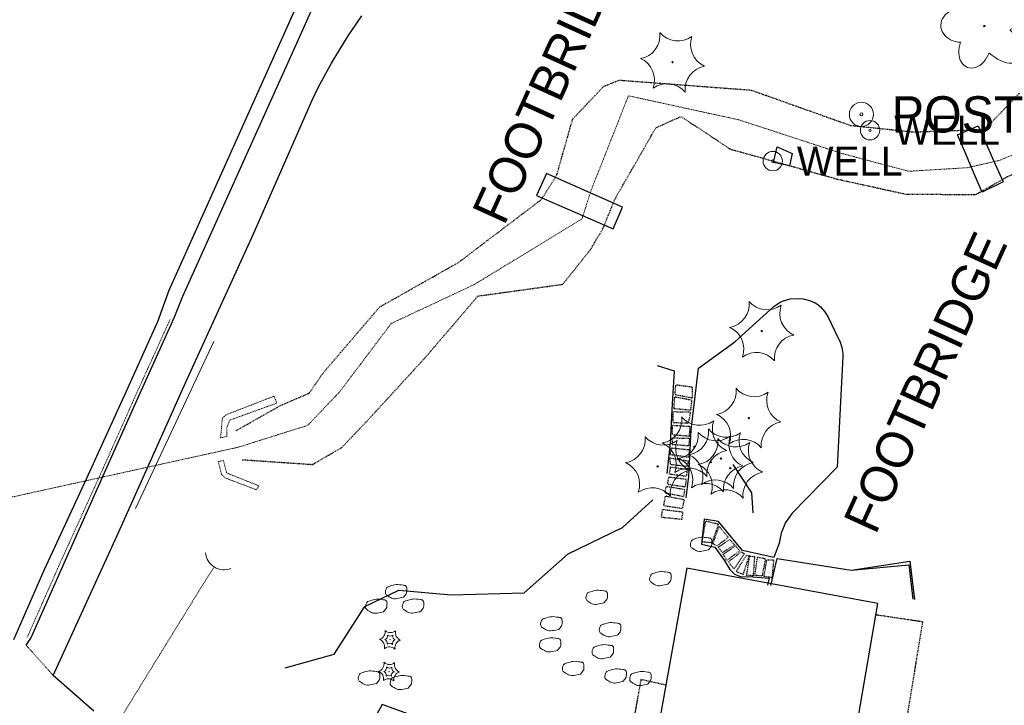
# Model space of a CAD drawing. Extents: x 386588 to 390135, y 96998 to 113606.
# Tile 49 of 93: x 388175 to 388338, y 102112 to 102226. Entities that reach past the tile are written whole.
import ezdxf
from ezdxf.enums import TextEntityAlignment as Align

# ---------------------------------------------------------------- set-up
doc = ezdxf.new("R2010")
doc.units = 0
doc.header["$MEASUREMENT"] = 0
for name, pattern in [('Echnl', [0.4, 0.145, -0.02, 0.01, -0.02, 0.01, -0.02, 0.01, -0.02, 0.145]), ('Wisdot1', [0.0625, 0.03125, -0.03125]), ('Wisdot3', [0.1875, 0.125, -0.0625]), ('Wisdot5', [0.1, 0.05, -0.05]), ('Wisdot6', [0.375, 0.125, -0.0625, 0.03125, -0.0625, 0.03125, -0.0625])]:
    doc.linetypes.add(name, pattern=pattern)
for name, color, linetype, lineweight in [('E_BLD', 241, 'Continuous', 25), ('E_BLD_Steps', 30, 'Wisdot1', 25), ('E_BMGRD', 2, 'Egr', 15), ('E_DRN', 40, 'Continuous', 15), ('E_DRN_Pipe', 5, 'Wisdot5', 15), ('E_DRN_PipeRein', 5, 'Wisdot5', 15), ('E_DTM_BreakLines', 30, 'Continuous', 25), ('E_DWY', 2, 'Wisdot3', 15), ('E_LAND_Vegetation', 3, 'Continuous', 15), ('E_MISCPROP', 30, 'Continuous', 15), ('E_MISCPROP_HvyDash', 241, 'Wisdot3', 25), ('E_MISCPROP_Railing', 30, 'Continuous', 15), ('E_MISCPROP_Solid', 241, 'Continuous', 15), ('E_MISCPROP_Well', 4, 'Continuous', 15), ('E_RDWY', 21, 'Continuous', 25), ('E_RDWY_AsphConc', 200, 'Continuous', 25), ('E_RDWY_C_and_G', 21, 'Continuous', 25), ('E_STRUCT', 40, 'Continuous', 25), ('E_STRUCT_WingWall', 40, 'Wisdot1', 15), ('E_WAL', 40, 'Continuous', 25), ('E_WTR_Channel', 4, 'Echnl', 15), ('E_WTR_Edge', 4, 'Echnl', 25), ('E_WTR_FlowLine', 4, 'Wisdot6', 15)]:
    doc.layers.add(name, color=color, linetype=linetype, lineweight=lineweight)
doc.styles.add('Style-dot_font5', font='dot_font5.shx')
doc.styles.add('Style-IGR_FONT_0', font='dot_font15.shx')
doc.linetypes.add('Egr', pattern='A,0.1,[13,dgnlstyle-ewdotudls.shx,S=0.0002,R=0,X=0,Y=0],0.1', length=0.2)

# ---------------------------------------------------------------- blocks, each defined once
blk = doc.blocks.new('CULV')
at = {"layer": 'E_DRN'}
blk.add_arc((0, 6.15), 6.15, 216.8699, 323.1301, dxfattribs=at)
blk = doc.blocks.new('DTRE')
at = {"layer": 'E_LAND_Vegetation'}
blk.add_circle((-0.18, 0), 0.183, dxfattribs=at)
for centre, major_axis, ratio in [((-1.87, 5.32), (1.36, -4.98), 0.782863), ((4.06, 2.74), (-5.27, -2.93), 0.691916), ((-5.87, 0.15), (4.93, -0.12), 0.832022), ((3.54, -3.71), (-5.01, 4.58), 0.560249), ((-2.49, -5.24), (1.8, 4.86), 0.716896)]:
    blk.add_ellipse(centre, major_axis=major_axis, ratio=ratio, start_param=1.570796, end_param=4.712389, dxfattribs=at)
blk = doc.blocks.new('WELL')
at = {"layer": 'E_MISCPROP_Well'}
for radius in [4, 0.5]:
    blk.add_circle((0, 0), radius, dxfattribs=at)
at = {"layer": 'E_MISCPROP_Well', "style": 'Style-dot_font5'}
blk.add_text('WELL', height=12, dxfattribs=at).set_placement((10, 0), align=Align.MIDDLE_LEFT)

msp = doc.modelspace()

# ---------------------------------------------------------------- linework, layer by layer
at = {"layer": 'E_BLD', "ltscale": 5}
for p, q in [((388299.8, 102201.9), (388300.41, 102204.51)), ((388300.41, 102204.51), (388302.87, 102203.37)), ((388302.87, 102203.37), (388302.46, 102201.36)), ((388302.46, 102201.36), (388299.8, 102201.9)), ((388285.47, 102134.8), (388277.62, 102091.35)), ((388317.09, 102128.97), (388285.47, 102134.8)), ((388317.19, 102129.51), (388317.19, 102129.51)), ((388309.6, 102085.88), (388317.09, 102128.97))]:
    msp.add_line(p, q, dxfattribs=at)
at = {"layer": 'E_BLD_Steps', "flags": 128}
for points in [[(388286.35, 102162.92), (388283.51, 102163.49), (388283.65, 102165.16), (388286.35, 102164.78), (388286.35, 102162.92)], [(388286.07, 102160.91), (388283.32, 102161.17), (388283.47, 102163.15), (388286.27, 102162.62), (388286.07, 102160.91)], [(388285.67, 102158.76), (388283.18, 102158.86), (388283.22, 102160.7), (388286.07, 102160.65), (388285.67, 102158.76)], [(388285.87, 102156.61), (388283.08, 102156.84), (388283.08, 102158.44), (388285.88, 102158.27), (388285.87, 102156.61)], [(388285.75, 102155.03), (388283.05, 102155.23), (388283.11, 102156.36), (388285.91, 102156.29), (388285.75, 102155.03)], [(388285.72, 102153.15), (388282.7, 102153.56), (388282.92, 102154.7), (388285.89, 102154.4), (388285.72, 102153.15)], [(388285.48, 102151.62), (388282.77, 102151.93), (388282.65, 102153.03), (388285.71, 102152.56), (388285.48, 102151.62)], [(388285.37, 102149.98), (388282.57, 102150.35), (388282.77, 102151.55), (388285.51, 102151.14), (388285.37, 102149.98)], [(388285.17, 102148.23), (388282.28, 102148.66), (388282.48, 102149.9), (388285.36, 102149.53), (388285.17, 102148.23)], [(388284.9, 102146.63), (388281.86, 102147.21), (388282.07, 102148.35), (388285.12, 102147.83), (388284.9, 102146.63)], [(388284.69, 102144.66), (388281.63, 102145.11), (388281.94, 102146.75), (388285.02, 102146.17), (388284.69, 102144.66)], [(388284.61, 102142.86), (388281.27, 102143.2), (388281.44, 102144.53), (388284.76, 102144.12), (388284.61, 102142.86)], [(388289.61, 102139.01), (388287.98, 102139.12), (388288.6, 102142.62), (388290.69, 102142.1), (388289.61, 102139.01)], [(388290.82, 102141.72), (388292.33, 102139.88), (388290.42, 102138.48), (388289.78, 102138.85), (388290.82, 102141.72)], [(388290.66, 102138.27), (388292.59, 102139.53), (388293.36, 102138.64), (388291.36, 102137.36), (388290.66, 102138.27)], [(388291.49, 102137.13), (388293.55, 102138.49), (388294.19, 102137.65), (388292.05, 102136.08), (388291.49, 102137.13)], [(388292.34, 102135.85), (388294.43, 102137.49), (388294.98, 102137.23), (388293.26, 102134.65), (388292.34, 102135.85)], [(388293.62, 102134.25), (388295.33, 102136.95), (388295.77, 102136.88), (388294.75, 102133.76), (388293.62, 102134.25)], [(388295.36, 102133.61), (388295.86, 102136.81), (388296.66, 102136.72), (388296.43, 102133.55), (388295.36, 102133.61)], [(388296.74, 102133.61), (388297.16, 102136.64), (388298.47, 102136.38), (388297.9, 102133.49), (388296.74, 102133.61)], [(388298.24, 102133.44), (388298.7, 102136.18), (388299.82, 102136.16), (388299.55, 102133.22), (388298.24, 102133.44)]]:
    msp.add_lwpolyline(points, dxfattribs=at)
at = {"layer": 'E_BMGRD', "flags": 128}
msp.add_lwpolyline([(388207.18, 102172.31), (388194.18, 102144.69)], dxfattribs=at)
at = {"layer": 'E_DRN_Pipe', "flags": 128}
msp.add_lwpolyline([(388207.24, 102135), (388206.04, 102133.21), (388180.73, 102092.2), (388179.73, 102089.98)], dxfattribs=at)
at = {"layer": 'E_DRN_PipeRein', "flags": 128}
msp.add_lwpolyline([(388211.2, 102154.81), (388091.76, 102128.53)], dxfattribs=at)
at = {"layer": 'E_DTM_BreakLines', "flags": 128}
msp.add_lwpolyline([(388218.96, 102118.31), (388227.08, 102120.58), (388232.13, 102128.48), (388237.77, 102131.18), (388246.45, 102130.37), (388258.52, 102130.72), (388265.83, 102137.17), (388274.82, 102141.56), (388279.83, 102146.11)], dxfattribs=at)
at = {"layer": 'E_DWY', "flags": 128}
msp.add_lwpolyline([(388180.59, 102117.07), (388176.05, 102122.08)], dxfattribs=at)
at = {"layer": 'E_LAND_Vegetation'}
for centre, radius in [((388283.09, 102218.48), 0.112), ((388297.86, 102174.01), 0.112), ((388295.7, 102159.63), 0.112), ((388286.7, 102154.9), 0.112), ((388289.42, 102152.35), 0.112), ((388291.11, 102152.93), 0.112), ((388280.63, 102151.63), 0.112), ((388292.66, 102151.33), 0.112), ((388236.32, 102122.97), 0.0366), ((388236.16, 102117.69), 0.0366)]:
    msp.add_circle(centre, radius, dxfattribs=at)
for centre, radius, start, end in [((388277.1, 102222.96), 3.93, 280.2067, 5.9716), ((388283.99, 102225.94), 3.93, 220.2113, 305.9762), ((388290, 102221.43), 3.93, 160.2113, 245.9762), ((388276.17, 102215.53), 3.93, 340.2113, 65.9762), ((388282.18, 102211.02), 3.93, 40.2113, 125.9762), ((388291.87, 102178.49), 3.93, 280.2067, 5.9716), ((388298.76, 102181.47), 3.93, 220.2113, 305.9762), ((388304.77, 102176.96), 3.93, 160.2113, 245.9762), ((388290.95, 102171.06), 3.93, 340.2113, 65.9762), ((388296.96, 102166.55), 3.93, 40.2113, 125.9762), ((388289.71, 102164.11), 3.93, 280.2067, 5.9716), ((388296.6, 102167.09), 3.93, 220.2113, 305.9762), ((388302.61, 102162.58), 3.93, 160.2113, 245.9762), ((388280.71, 102159.38), 3.93, 280.2067, 5.9716), ((388287.6, 102162.36), 3.93, 220.2113, 305.9762), ((388293.61, 102157.85), 3.93, 160.2113, 245.9762), ((388288.78, 102156.68), 3.93, 340.2113, 65.9762), ((388283.44, 102156.83), 3.93, 280.2067, 5.9716), ((388285.13, 102157.41), 3.93, 280.2067, 5.9716), ((388290.33, 102159.81), 3.93, 220.2113, 305.9762), ((388292.02, 102160.39), 3.93, 220.2113, 305.9762), ((388298.03, 102155.88), 3.93, 160.2113, 245.9762), ((388274.65, 102156.11), 3.93, 280.2067, 5.9716), ((388281.54, 102159.09), 3.93, 220.2113, 305.9762), ((388279.78, 102151.95), 3.93, 340.2113, 65.9762), ((388287.55, 102154.58), 3.93, 160.2113, 245.9762), ((388286.68, 102155.81), 3.93, 280.2067, 5.9716), ((388293.57, 102158.79), 3.93, 220.2113, 305.9762), ((388296.34, 102155.3), 3.93, 160.2113, 245.9762), ((388294.79, 102152.17), 3.93, 40.2113, 125.9762), ((388299.58, 102154.27), 3.93, 160.2113, 245.9762), ((388273.72, 102148.68), 3.93, 340.2113, 65.9762), ((388282.51, 102149.4), 3.93, 340.2113, 65.9762), ((388284.2, 102149.98), 3.93, 340.2113, 65.9762), ((388285.79, 102147.44), 3.93, 40.2113, 125.9762), ((388285.75, 102148.38), 3.93, 340.2113, 65.9762), ((388290.21, 102145.47), 3.93, 40.2113, 125.9762), ((388279.73, 102144.17), 3.93, 40.2113, 125.9762), ((388288.52, 102144.89), 3.93, 40.2113, 125.9762), ((388291.76, 102143.86), 3.93, 40.2113, 125.9762), ((388236.4, 102125.43), 1.29, 225.2113, 310.9762), ((388234.15, 102121.81), 1.29, 345.2113, 70.9762), ((388235.23, 102122.39), 0.645, 345.2113, 70.9762), ((388236.36, 102124.2), 0.645, 225.2113, 310.9762), ((388237.37, 102122.32), 0.645, 105.2018, 190.9838), ((388237.41, 102123.55), 0.645, 165.2113, 250.9762), ((388238.42, 102121.66), 1.29, 105.2018, 190.9838), ((388238.5, 102124.13), 1.29, 165.2113, 250.9762), ((388236.24, 102120.5), 1.29, 45.2113, 130.9762), ((388236.28, 102121.73), 0.645, 45.2113, 130.9762), ((388236.24, 102120.16), 1.29, 225.2113, 310.9762), ((388236.2, 102118.92), 0.645, 225.2113, 310.9762), ((388237.25, 102118.27), 0.645, 165.2113, 250.9762), ((388238.33, 102118.85), 1.29, 165.2113, 250.9762), ((388233.98, 102116.53), 1.29, 345.2113, 70.9762), ((388236.07, 102115.23), 1.29, 45.2113, 130.9762), ((388235.07, 102117.11), 0.645, 345.2113, 70.9762), ((388236.12, 102116.46), 0.645, 45.2113, 130.9762), ((388237.2, 102117.04), 0.645, 105.2018, 190.9838), ((388238.25, 102116.39), 1.29, 105.2018, 190.9838)]:
    msp.add_arc(centre, radius, start, end, dxfattribs=at)
at = {"layer": 'E_LAND_Vegetation', "extrusion": (0, 0, -1)}
for centre, radius, start, end in [((-388289.1, 102213.96), 3.94, 354.0728, 79.7489), ((-388303.87, 102169.49), 3.94, 354.0728, 79.7489), ((-388301.71, 102155.11), 3.94, 354.0728, 79.7489), ((-388292.71, 102150.38), 3.94, 354.0728, 79.7489), ((-388297.13, 102148.41), 3.94, 354.0728, 79.7489), ((-388286.65, 102147.11), 3.94, 354.0728, 79.7489), ((-388295.44, 102147.83), 3.94, 354.0728, 79.7489), ((-388298.68, 102146.81), 3.94, 354.0728, 79.7489), ((-388234.23, 102124.27), 1.29, 168.9999, 254.812), ((-388235.28, 102123.62), 0.645, 168.9999, 254.812), ((-388234.06, 102118.99), 1.29, 168.9999, 254.812), ((-388235.11, 102118.34), 0.645, 168.9999, 254.812)]:
    msp.add_arc(centre, radius, start, end, dxfattribs=at)
at = {"layer": 'E_MISCPROP'}
for radius in [2, 0.25]:
    msp.add_circle((388314.36, 102209.86), radius, dxfattribs=at)
at = {"layer": 'E_MISCPROP_HvyDash', "flags": 128}
for points in [[(388316.77, 102127.12), (388324.49, 102125.97), (388320.28, 102100.49), (388323.74, 102099.94), (388321.38, 102086.29), (388310, 102088.17)], [(388281.93, 102115.47), (388277.86, 102116.38), (388276.68, 102109.88), (388280.8, 102108.99)]]:
    msp.add_lwpolyline(points, dxfattribs=at)
at = {"layer": 'E_MISCPROP_Solid'}
for points in [[(388289.04, 102137.82), (388289.19, 102138.01), (388289.34, 102138.2), (388289.49, 102138.39), (388289.63, 102138.57), (388289.6, 102138.85), (388289.61, 102139.08), (388289.61, 102139.28), (388289.65, 102139.48), (388289.46, 102139.67), (388289.32, 102139.82), (388289.15, 102139.79), (388288.99, 102139.81), (388288.6, 102139.87), (388288.21, 102139.96), (388287.83, 102139.91), (388287.49, 102139.87), (388287.16, 102139.77), (388286.83, 102139.67), (388286.67, 102139.63), (388286.53, 102139.59), (388286.38, 102139.5), (388286.26, 102139.43), (388286.21, 102139.29), (388286.16, 102139.17), (388286.06, 102138.89), (388285.95, 102138.46), (388286.19, 102138.24), (388286.34, 102138.11), (388286.51, 102138.02), (388286.69, 102137.91), (388286.81, 102137.84), (388286.93, 102137.76), (388287.07, 102137.7), (388287.36, 102137.57), (388287.67, 102137.54), (388287.97, 102137.6), (388288.33, 102137.67), (388288.68, 102137.75), (388289.04, 102137.82)], [(388282.29, 102132.14), (388282.44, 102132.33), (388282.59, 102132.52), (388282.74, 102132.71), (388282.89, 102132.89), (388282.86, 102133.17), (388282.86, 102133.4), (388282.86, 102133.6), (388282.9, 102133.8), (388282.72, 102133.99), (388282.57, 102134.15), (388282.41, 102134.11), (388282.24, 102134.13), (388281.85, 102134.19), (388281.46, 102134.28), (388281.08, 102134.23), (388280.74, 102134.19), (388280.41, 102134.09), (388280.08, 102133.99), (388279.93, 102133.95), (388279.78, 102133.91), (388279.63, 102133.83), (388279.51, 102133.75), (388279.46, 102133.61), (388279.42, 102133.49), (388279.31, 102133.21), (388279.2, 102132.78), (388279.44, 102132.57), (388279.6, 102132.43), (388279.77, 102132.34), (388279.94, 102132.23), (388280.06, 102132.16), (388280.18, 102132.08), (388280.32, 102132.02), (388280.61, 102131.89), (388280.92, 102131.87), (388281.22, 102131.92), (388281.58, 102132), (388281.93, 102132.07), (388282.29, 102132.14)], [(388238.55, 102129.99), (388238.7, 102130.18), (388238.85, 102130.37), (388239, 102130.56), (388239.14, 102130.74), (388239.11, 102131.02), (388239.12, 102131.25), (388239.12, 102131.45), (388239.16, 102131.65), (388238.97, 102131.84), (388238.83, 102132), (388238.66, 102131.96), (388238.5, 102131.99), (388238.11, 102132.04), (388237.72, 102132.13), (388237.34, 102132.08), (388237, 102132.04), (388236.67, 102131.94), (388236.34, 102131.84), (388236.18, 102131.8), (388236.03, 102131.77), (388235.89, 102131.68), (388235.77, 102131.6), (388235.72, 102131.47), (388235.67, 102131.34), (388235.56, 102131.06), (388235.46, 102130.63), (388235.7, 102130.42), (388235.85, 102130.28), (388236.02, 102130.19), (388236.2, 102130.08), (388236.32, 102130.01), (388236.44, 102129.93), (388236.58, 102129.87), (388236.87, 102129.74), (388237.18, 102129.72), (388237.48, 102129.78), (388237.83, 102129.85), (388238.19, 102129.92), (388238.55, 102129.99)], [(388271.74, 102129.05), (388271.89, 102129.24), (388272.04, 102129.43), (388272.19, 102129.62), (388272.34, 102129.8), (388272.31, 102130.08), (388272.31, 102130.31), (388272.32, 102130.51), (388272.35, 102130.71), (388272.17, 102130.9), (388272.02, 102131.06), (388271.86, 102131.02), (388271.7, 102131.05), (388271.31, 102131.1), (388270.91, 102131.19), (388270.53, 102131.14), (388270.2, 102131.1), (388269.87, 102131), (388269.53, 102130.9), (388269.38, 102130.86), (388269.23, 102130.83), (388269.08, 102130.74), (388268.96, 102130.66), (388268.92, 102130.53), (388268.87, 102130.4), (388268.76, 102130.12), (388268.65, 102129.69), (388268.89, 102129.48), (388269.05, 102129.34), (388269.22, 102129.25), (388269.39, 102129.14), (388269.52, 102129.07), (388269.63, 102128.99), (388269.77, 102128.93), (388270.06, 102128.8), (388270.38, 102128.78), (388270.67, 102128.84), (388271.03, 102128.91), (388271.39, 102128.98), (388271.74, 102129.05)], [(388235.25, 102127.58), (388235.41, 102127.77), (388235.56, 102127.96), (388235.71, 102128.15), (388235.85, 102128.33), (388235.82, 102128.61), (388235.82, 102128.84), (388235.83, 102129.04), (388235.86, 102129.24), (388235.68, 102129.43), (388235.53, 102129.59), (388235.37, 102129.55), (388235.21, 102129.58), (388234.82, 102129.63), (388234.43, 102129.72), (388234.04, 102129.67), (388233.71, 102129.63), (388233.38, 102129.53), (388233.05, 102129.43), (388232.89, 102129.39), (388232.74, 102129.36), (388232.6, 102129.27), (388232.47, 102129.19), (388232.43, 102129.06), (388232.38, 102128.93), (388232.27, 102128.65), (388232.17, 102128.22), (388232.41, 102128.01), (388232.56, 102127.87), (388232.73, 102127.78), (388232.9, 102127.67), (388233.03, 102127.6), (388233.14, 102127.52), (388233.28, 102127.46), (388233.58, 102127.33), (388233.89, 102127.31), (388234.19, 102127.37), (388234.54, 102127.44), (388234.9, 102127.51), (388235.25, 102127.58)], [(388241.35, 102127.61), (388241.5, 102127.8), (388241.65, 102127.99), (388241.8, 102128.18), (388241.95, 102128.36), (388241.92, 102128.64), (388241.92, 102128.87), (388241.92, 102129.07), (388241.96, 102129.27), (388241.78, 102129.46), (388241.63, 102129.62), (388241.47, 102129.58), (388241.3, 102129.61), (388240.92, 102129.66), (388240.52, 102129.75), (388240.14, 102129.7), (388239.8, 102129.66), (388239.48, 102129.56), (388239.14, 102129.46), (388238.99, 102129.42), (388238.84, 102129.39), (388238.69, 102129.3), (388238.57, 102129.22), (388238.53, 102129.09), (388238.48, 102128.96), (388238.37, 102128.68), (388238.26, 102128.25), (388238.5, 102128.04), (388238.66, 102127.9), (388238.83, 102127.81), (388239, 102127.7), (388239.13, 102127.63), (388239.24, 102127.55), (388239.38, 102127.49), (388239.67, 102127.36), (388239.99, 102127.34), (388240.28, 102127.4), (388240.64, 102127.47), (388241, 102127.54), (388241.35, 102127.61)], [(388264.25, 102124.68), (388264.4, 102124.87), (388264.55, 102125.06), (388264.7, 102125.25), (388264.84, 102125.44), (388264.81, 102125.71), (388264.82, 102125.94), (388264.82, 102126.14), (388264.86, 102126.35), (388264.67, 102126.54), (388264.53, 102126.69), (388264.36, 102126.66), (388264.2, 102126.68), (388263.81, 102126.74), (388263.42, 102126.82), (388263.04, 102126.78), (388262.7, 102126.73), (388262.37, 102126.63), (388262.04, 102126.54), (388261.88, 102126.49), (388261.73, 102126.46), (388261.59, 102126.37), (388261.47, 102126.3), (388261.42, 102126.16), (388261.37, 102126.04), (388261.26, 102125.75), (388261.16, 102125.32), (388261.4, 102125.11), (388261.55, 102124.97), (388261.72, 102124.88), (388261.9, 102124.78), (388262.02, 102124.7), (388262.14, 102124.63), (388262.28, 102124.57), (388262.57, 102124.44), (388262.88, 102124.41), (388263.18, 102124.47), (388263.53, 102124.54), (388263.89, 102124.61), (388264.25, 102124.68)], [(388273.95, 102123.71), (388274.11, 102123.9), (388274.26, 102124.09), (388274.41, 102124.28), (388274.55, 102124.46), (388274.52, 102124.74), (388274.52, 102124.96), (388274.53, 102125.16), (388274.56, 102125.37), (388274.38, 102125.56), (388274.23, 102125.71), (388274.07, 102125.68), (388273.91, 102125.7), (388273.52, 102125.76), (388273.13, 102125.84), (388272.74, 102125.8), (388272.41, 102125.76), (388272.08, 102125.65), (388271.75, 102125.56), (388271.59, 102125.51), (388271.44, 102125.48), (388271.3, 102125.39), (388271.17, 102125.32), (388271.13, 102125.18), (388271.08, 102125.06), (388270.97, 102124.77), (388270.87, 102124.34), (388271.11, 102124.13), (388271.26, 102124), (388271.43, 102123.9), (388271.6, 102123.8), (388271.73, 102123.72), (388271.84, 102123.65), (388271.98, 102123.59), (388272.28, 102123.46), (388272.59, 102123.43), (388272.89, 102123.49), (388273.24, 102123.56), (388273.6, 102123.63), (388273.95, 102123.71)], [(388264.04, 102121.19), (388264.19, 102121.38), (388264.34, 102121.57), (388264.49, 102121.76), (388264.63, 102121.94), (388264.6, 102122.22), (388264.61, 102122.45), (388264.61, 102122.65), (388264.65, 102122.85), (388264.46, 102123.04), (388264.32, 102123.2), (388264.15, 102123.16), (388263.99, 102123.19), (388263.6, 102123.24), (388263.21, 102123.33), (388262.82, 102123.28), (388262.49, 102123.24), (388262.16, 102123.14), (388261.83, 102123.04), (388261.67, 102123), (388261.52, 102122.97), (388261.38, 102122.88), (388261.26, 102122.8), (388261.21, 102122.67), (388261.16, 102122.54), (388261.05, 102122.26), (388260.95, 102121.83), (388261.19, 102121.62), (388261.34, 102121.48), (388261.51, 102121.39), (388261.68, 102121.28), (388261.81, 102121.21), (388261.93, 102121.13), (388262.07, 102121.07), (388262.36, 102120.94), (388262.67, 102120.92), (388262.97, 102120.98), (388263.32, 102121.05), (388263.68, 102121.12), (388264.04, 102121.19)], [(388272.77, 102120.06), (388272.92, 102120.25), (388273.07, 102120.44), (388273.22, 102120.63), (388273.36, 102120.81), (388273.33, 102121.09), (388273.34, 102121.32), (388273.34, 102121.52), (388273.38, 102121.72), (388273.19, 102121.91), (388273.05, 102122.06), (388272.88, 102122.03), (388272.72, 102122.05), (388272.33, 102122.11), (388271.94, 102122.19), (388271.56, 102122.15), (388271.22, 102122.11), (388270.89, 102122), (388270.56, 102121.91), (388270.4, 102121.87), (388270.25, 102121.83), (388270.11, 102121.74), (388269.99, 102121.67), (388269.94, 102121.53), (388269.89, 102121.41), (388269.78, 102121.12), (388269.68, 102120.7), (388269.92, 102120.48), (388270.07, 102120.35), (388270.24, 102120.25), (388270.42, 102120.15), (388270.54, 102120.08), (388270.66, 102120), (388270.8, 102119.94), (388271.09, 102119.81), (388271.4, 102119.78), (388271.7, 102119.84), (388272.05, 102119.91), (388272.41, 102119.99), (388272.77, 102120.06)], [(388267.85, 102117.29), (388268.01, 102117.48), (388268.16, 102117.67), (388268.31, 102117.86), (388268.45, 102118.05), (388268.42, 102118.32), (388268.42, 102118.55), (388268.43, 102118.75), (388268.46, 102118.96), (388268.28, 102119.15), (388268.13, 102119.3), (388267.97, 102119.27), (388267.81, 102119.29), (388267.42, 102119.35), (388267.03, 102119.43), (388266.64, 102119.39), (388266.31, 102119.34), (388265.98, 102119.24), (388265.65, 102119.15), (388265.49, 102119.1), (388265.34, 102119.07), (388265.2, 102118.98), (388265.07, 102118.91), (388265.03, 102118.77), (388264.98, 102118.65), (388264.87, 102118.36), (388264.77, 102117.93), (388265.01, 102117.72), (388265.16, 102117.58), (388265.33, 102117.49), (388265.5, 102117.39), (388265.63, 102117.31), (388265.74, 102117.24), (388265.88, 102117.18), (388266.18, 102117.05), (388266.49, 102117.02), (388266.79, 102117.08), (388267.14, 102117.15), (388267.5, 102117.22), (388267.85, 102117.29)], [(388274.88, 102116.04), (388275.03, 102116.23), (388275.18, 102116.42), (388275.33, 102116.61), (388275.47, 102116.79), (388275.44, 102117.07), (388275.45, 102117.3), (388275.45, 102117.5), (388275.49, 102117.7), (388275.3, 102117.89), (388275.16, 102118.05), (388274.99, 102118.01), (388274.83, 102118.04), (388274.44, 102118.09), (388274.05, 102118.18), (388273.67, 102118.13), (388273.33, 102118.09), (388273, 102117.99), (388272.67, 102117.89), (388272.51, 102117.85), (388272.36, 102117.82), (388272.22, 102117.73), (388272.1, 102117.66), (388272.05, 102117.52), (388272, 102117.4), (388271.89, 102117.11), (388271.79, 102116.68), (388272.03, 102116.47), (388272.18, 102116.33), (388272.35, 102116.24), (388272.53, 102116.14), (388272.65, 102116.06), (388272.77, 102115.98), (388272.91, 102115.92), (388273.2, 102115.8), (388273.51, 102115.77), (388273.81, 102115.83), (388274.16, 102115.9), (388274.52, 102115.97), (388274.88, 102116.04)], [(388274.88, 102116.04), (388275.03, 102116.23), (388275.18, 102116.42), (388275.33, 102116.61), (388275.47, 102116.79), (388275.44, 102117.07), (388275.45, 102117.3), (388275.45, 102117.5), (388275.49, 102117.7), (388275.3, 102117.89), (388275.16, 102118.05), (388274.99, 102118.01), (388274.83, 102118.04), (388274.44, 102118.09), (388274.05, 102118.18), (388273.67, 102118.13), (388273.33, 102118.09), (388273, 102117.99), (388272.67, 102117.89), (388272.51, 102117.85), (388272.36, 102117.82), (388272.22, 102117.73), (388272.1, 102117.66), (388272.05, 102117.52), (388272, 102117.4), (388271.89, 102117.11), (388271.79, 102116.68), (388272.03, 102116.47), (388272.18, 102116.33), (388272.35, 102116.24), (388272.53, 102116.14), (388272.65, 102116.06), (388272.77, 102115.98), (388272.91, 102115.92), (388273.2, 102115.8), (388273.51, 102115.77), (388273.81, 102115.83), (388274.16, 102115.9), (388274.52, 102115.97), (388274.88, 102116.04)], [(388234.07, 102115.71), (388234.22, 102115.9), (388234.37, 102116.09), (388234.52, 102116.28), (388234.67, 102116.46), (388234.64, 102116.74), (388234.64, 102116.97), (388234.64, 102117.17), (388234.68, 102117.37), (388234.5, 102117.56), (388234.35, 102117.72), (388234.19, 102117.68), (388234.02, 102117.71), (388233.64, 102117.76), (388233.24, 102117.85), (388232.86, 102117.8), (388232.52, 102117.76), (388232.2, 102117.66), (388231.86, 102117.56), (388231.71, 102117.52), (388231.56, 102117.49), (388231.41, 102117.4), (388231.29, 102117.32), (388231.25, 102117.19), (388231.2, 102117.06), (388231.09, 102116.78), (388230.98, 102116.35), (388231.22, 102116.14), (388231.38, 102116), (388231.55, 102115.91), (388231.72, 102115.8), (388231.85, 102115.73), (388231.96, 102115.65), (388232.1, 102115.59), (388232.39, 102115.46), (388232.71, 102115.44), (388233, 102115.5), (388233.36, 102115.57), (388233.72, 102115.64), (388234.07, 102115.71)], [(388239.34, 102114.96), (388239.49, 102115.15), (388239.64, 102115.34), (388239.79, 102115.53), (388239.94, 102115.71), (388239.91, 102115.99), (388239.91, 102116.21), (388239.92, 102116.41), (388239.95, 102116.62), (388239.77, 102116.81), (388239.62, 102116.96), (388239.46, 102116.93), (388239.3, 102116.95), (388238.91, 102117.01), (388238.52, 102117.09), (388238.13, 102117.05), (388237.8, 102117.01), (388237.47, 102116.9), (388237.14, 102116.81), (388236.98, 102116.76), (388236.83, 102116.73), (388236.68, 102116.64), (388236.56, 102116.57), (388236.52, 102116.43), (388236.47, 102116.31), (388236.36, 102116.02), (388236.25, 102115.59), (388236.49, 102115.38), (388236.65, 102115.25), (388236.82, 102115.15), (388236.99, 102115.05), (388237.12, 102114.97), (388237.23, 102114.9), (388237.37, 102114.84), (388237.66, 102114.71), (388237.98, 102114.68), (388238.28, 102114.74), (388238.63, 102114.81), (388238.99, 102114.88), (388239.34, 102114.96)], [(388278.99, 102115.62), (388279.14, 102115.81), (388279.29, 102116), (388279.44, 102116.19), (388279.59, 102116.37), (388279.56, 102116.65), (388279.56, 102116.88), (388279.56, 102117.08), (388279.6, 102117.28), (388279.42, 102117.47), (388279.27, 102117.63), (388279.11, 102117.59), (388278.94, 102117.62), (388278.56, 102117.67), (388278.16, 102117.76), (388277.78, 102117.71), (388277.44, 102117.67), (388277.12, 102117.57), (388276.78, 102117.47), (388276.63, 102117.43), (388276.48, 102117.4), (388276.33, 102117.31), (388276.21, 102117.24), (388276.17, 102117.1), (388276.12, 102116.98), (388276.01, 102116.69), (388275.9, 102116.26), (388276.14, 102116.05), (388276.3, 102115.91), (388276.47, 102115.82), (388276.64, 102115.72), (388276.77, 102115.64), (388276.88, 102115.56), (388277.02, 102115.5), (388277.31, 102115.38), (388277.63, 102115.35), (388277.92, 102115.41), (388278.28, 102115.48), (388278.64, 102115.55), (388278.99, 102115.62)]]:
    msp.add_open_spline(points, degree=3, knots=[0, 0, 0, 0, 0.07602, 0.07602, 0.07602, 0.149123, 0.149123, 0.149123, 0.213068, 0.213068, 0.213068, 0.26491, 0.26491, 0.26491, 0.387033, 0.387033, 0.387033, 0.494232, 0.494232, 0.494232, 0.544513, 0.544513, 0.544513, 0.585913, 0.585913, 0.585913, 0.682846, 0.682846, 0.682846, 0.745547, 0.745547, 0.745547, 0.791166, 0.791166, 0.791166, 0.886027, 0.886027, 0.886027, 1, 1, 1, 1], dxfattribs=at)
at = {"layer": 'E_RDWY', "flags": 128}
for points in [[(388526.18, 102912.56), (388515.61, 102886.56), (388497.35, 102845.04), (388478.09, 102801.67), (388462.91, 102767.46), (388445.4, 102729.06), (388423.34, 102679.66), (388401.73, 102631.66), (388379.48, 102581.86), (388358.53, 102534.81), (388335.47, 102483.88), (388311.97, 102431.28), (388287.3, 102376.39), (388268.9, 102334.94), (388241.4, 102273.76), (388219.05, 102223.73), (388199.7, 102180.74), (388197.84, 102175.55)], [(388262.54, 102314.69), (388243.68, 102272.74), (388221.33, 102222.7), (388201.98, 102179.72), (388200.53, 102176.16)], [(388176.91, 102123.42), (388176.05, 102122.08)]]:
    msp.add_lwpolyline(points, dxfattribs=at)
at = {"layer": 'E_RDWY_AsphConc', "flags": 128}
for points in [[(388187.3, 102111.17), (388180.59, 102117.07), (388191.42, 102140.81), (388202.47, 102165.45), (388213.7, 102190.13), (388223.44, 102212.23), (388224.42, 102214.31), (388226.62, 102218.33), (388229.38, 102222.84), (388231.67, 102226.17)], [(388299.36, 102131.92), (388300.41, 102136.41), (388312.64, 102134.45), (388322.19, 102135.37), (388322.89, 102129.66)], [(388241.87, 102109.76), (388235.04, 102112.25), (388229.76, 102102.72)]]:
    msp.add_lwpolyline(points, dxfattribs=at)
at = {"layer": 'E_RDWY_C_and_G', "flags": 128}
for points in [[(388197.84, 102175.55), (388192.61, 102163.94), (388186.03, 102149.52), (388179.02, 102134.44), (388174, 102122.95)], [(388200.53, 102176.16), (388194.6, 102162.96), (388188.72, 102149.93), (388182.53, 102136.08), (388176.91, 102123.42)]]:
    msp.add_lwpolyline(points, dxfattribs=at)
at = {"layer": 'E_STRUCT', "flags": 128}
for points in [[(388334.36, 102196.97), (388333.05, 102200.03), (388331.58, 102203.43), (388330.25, 102206.49), (388333.66, 102207.96), (388335, 102204.98), (388336.48, 102201.64), (388337.83, 102198.7), (388334.36, 102196.97)], [(388262.22, 102200.06), (388260.58, 102196.44), (388273.25, 102190.92), (388274.81, 102194.53), (388262.22, 102200.06)]]:
    msp.add_lwpolyline(points, dxfattribs=at)
at = {"layer": 'E_STRUCT_WingWall', "flags": 128}
for points in [[(388209.34, 102156.59), (388209.32, 102158.07), (388209.77, 102159.28), (388217.59, 102162.11), (388217.12, 102163.25), (388209.26, 102160.2), (388208.58, 102159.66), (388208.27, 102156.37), (388209.34, 102156.59)], [(388208.75, 102152.61), (388209.29, 102150.54), (388214.67, 102148.41), (388214.18, 102147.78), (388208.98, 102149.75), (388208.44, 102150.32), (388207.88, 102152.44), (388208.75, 102152.61)]]:
    msp.add_lwpolyline(points, dxfattribs=at)
at = {"layer": 'E_WAL', "flags": 128}
for points in [[(388285.37, 102146.44), (388285.78, 102149.96), (388286.17, 102157.7), (388287.41, 102167.88), (388293.39, 102172.22), (388299.88, 102178.09), (388300.72, 102178.7), (388301.31, 102178.99), (388302.57, 102179.34), (388303.99, 102179.41), (388304.71, 102179.33), (388305.75, 102179.09), (388306.7, 102178.67), (388307.13, 102178.4), (388307.57, 102178.04), (388308.31, 102177.19), (388308.92, 102176.2), (388309.97, 102174.02), (388310.82, 102172.21), (388311.14, 102171.28), (388311.29, 102170.33), (388311.29, 102169.84), (388310.77, 102160.17), (388310.37, 102151.52), (388302.91, 102143.89), (388301.82, 102142.34), (388301.07, 102140.59), (388300.73, 102138.95), (388299.84, 102136.57), (388294.69, 102137.74), (388290.68, 102142.51), (388288.34, 102142.9), (388287.88, 102138.79), (388290.08, 102138.3), (388291.62, 102136.15), (388292.59, 102134.57), (388293.36, 102133.82), (388294.36, 102133.41), (388295.43, 102133.38), (388295.73, 102133.44), (388299.1, 102133.15), (388298.79, 102131.99)], [(388280.54, 102168.33), (388283.37, 102167.46), (388282.97, 102160.98), (388282.69, 102155.51), (388282.15, 102150.46)], [(388296.44, 102143.94), (388296.23, 102147.27), (388293.13, 102151.97)], [(388312.64, 102134.45), (388322.39, 102135.97), (388323.16, 102129.62)]]:
    msp.add_lwpolyline(points, dxfattribs=at)
at = {"layer": 'E_WTR_Channel', "flags": 128}
for points in [[(388211.2, 102154.81), (388222.7, 102158.42), (388228, 102163.99), (388236.53, 102175.28), (388250.18, 102181.67), (388268.11, 102192.58), (388269.57, 102197.19), (388275.79, 102212.94), (388294.08, 102208.96)], [(388311.12, 102203.4), (388322.17, 102200.45), (388331.86, 102201.04), (388337.22, 102202.25), (388353.72, 102209.31)], [(388294.08, 102208.96), (388311.12, 102203.4)]]:
    msp.add_lwpolyline(points, dxfattribs=at)
at = {"layer": 'E_WTR_Edge', "flags": 128}
for points in [[(388312.51, 102208.05), (388322.97, 102206.96), (388329.23, 102207.18), (388334.78, 102207.37), (388351.8, 102225.15), (388388.57, 102216.84)], [(388210.83, 102157.55), (388218.21, 102161.72), (388222.94, 102163.75), (388225.24, 102167.06), (388234.58, 102177.99), (388247.66, 102185.37), (388261.34, 102195.74), (388263.9, 102199.72), (388266.58, 102209.12), (388271.72, 102214.51), (388274.28, 102215.53), (388296.11, 102213.88)], [(388296.11, 102213.88), (388312.51, 102208.05)], [(388211.84, 102152.75), (388223.5, 102151.96), (388228.27, 102154.71), (388232.72, 102159.35), (388242.21, 102169.69), (388250.87, 102179.82), (388264.93, 102181.76), (388269.53, 102187.52), (388271.58, 102190.97), (388273.51, 102195.77), (388280.34, 102207.65), (388284.48, 102209.52), (388292.61, 102204.14)], [(388310.31, 102199.17), (388321.66, 102196.69), (388333.27, 102196.59), (388338.6, 102199.6), (388353.98, 102205.99), (388358.69, 102200.52), (388368.33, 102186.46)], [(388292.61, 102204.14), (388310.31, 102199.17)]]:
    msp.add_lwpolyline(points, dxfattribs=at)
at = {"layer": 'E_WTR_FlowLine', "flags": 128}
msp.add_lwpolyline([(388199.91, 102175.94), (388194.14, 102163.21), (388188.13, 102149.75), (388181.76, 102135.78), (388176.24, 102123.29)], dxfattribs=at)

# ---------------------------------------------------------------- block references
at = {"layer": 'E_DRN', "xscale": 0.5, "yscale": 0.5, "zscale": 0.5, "rotation": 328.1874835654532}
msp.add_blockref('CULV', (388207.24, 102135), dxfattribs=at)
at = {"layer": 'E_LAND_Vegetation', "xscale": 0.6769248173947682, "yscale": 0.6769248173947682, "zscale": 0.6769248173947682}
msp.add_blockref('DTRE', (388334.82, 102224.46), dxfattribs=at)
at = {"layer": 'E_MISCPROP_Well', "xscale": 0.3999999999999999, "yscale": 0.3999999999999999, "zscale": 0.3999999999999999}
for p in [(388315.79, 102207.24), (388299.68, 102202.13)]:
    msp.add_blockref('WELL', p, dxfattribs=at)

# ---------------------------------------------------------------- texts
at = {"layer": 'E_MISCPROP', "style": 'Style-dot_font5'}
msp.add_text('POST', height=6, dxfattribs=at).set_placement((388319.36, 102209.86), align=Align.MIDDLE_LEFT)
at = {"layer": 'E_MISCPROP_Railing', "style": 'Style-IGR_FONT_0', "oblique": 360}
for p in [(388263.48, 102216.69), (388324.94, 102165.57)]:
    msp.add_text('FOOTBRIDGE', height=6, rotation=65.5635, dxfattribs=at).set_placement(p, align=Align.MIDDLE_CENTER)

doc.saveas('drawing.dxf')
